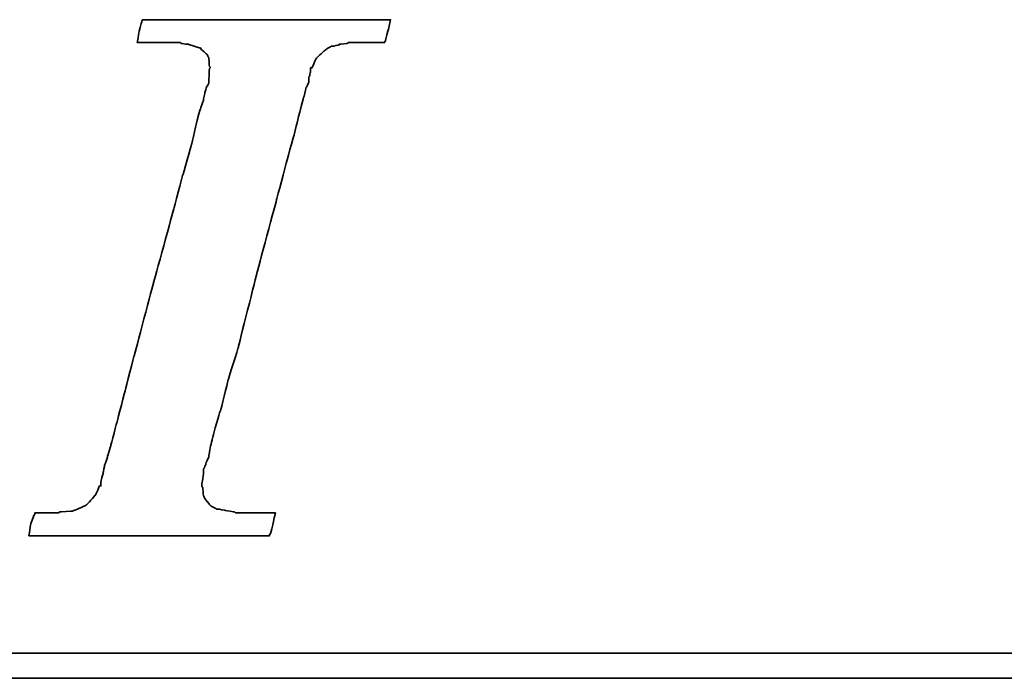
# Model space of a CAD drawing. Header units: millimetres. Extents: x 13 to 412, y 108 to 241.
# Tile 31 of 51: x 284.41 to 293.11, y 140.81 to 146.63. Entities that reach past the tile are written whole.
import ezdxf

# ---------------------------------------------------------------- set-up
doc = ezdxf.new("R2010")
doc.units = ezdxf.units.MM
doc.header["$LTSCALE"] = 0.15
doc.layers.add('DIM', color=4, linetype='CONTINUOUS')
doc.layers.add('layer 1', color=7, linetype='CONTINUOUS')

# ---------------------------------------------------------------- blocks, each defined once
blk = doc.blocks.new('TBI MOTION logo(完整正式版)')
at = {"layer": 'layer 1', "color": 22, "lineweight": 35}
for points, knots in [([(-40.59125, -7.94375), (-40.59125, -7.94375), (-40.97375, -7.94375), (-40.97375, -7.94375), (-40.97375, -7.94375), (-40.97375, -7.94375), (-41.38125, -7.94375), (-41.38125, -7.94375), (-41.38125, -7.94375), (-41.38125, -7.94375), (-41.54875, -7.94375), (-41.54875, -7.94375), (-41.54875, -7.94375), (-41.54875, -7.94375), (-41.59875, -7.94375), (-41.59875, -7.94375), (-41.59875, -7.94375), (-41.59875, -7.94375), (-41.88375, -7.94375), (-41.88375, -7.94375), (-41.88375, -7.94375), (-41.88375, -7.94375), (-41.90875, -7.91875), (-41.90875, -7.91875), (-41.90875, -7.91875), (-41.90875, -7.91875), (-42.19875, -7.87125), (-42.19875, -7.87125), (-42.19875, -7.87125), (-42.19875, -7.87125), (-42.43875, -7.82375), (-42.43875, -7.82375), (-42.43875, -7.82375), (-42.43875, -7.82375), (-42.45875, -7.82375), (-42.45875, -7.82375), (-42.45875, -7.82375), (-42.45875, -7.82375), (-42.48625, -7.82375), (-42.48625, -7.82375), (-42.48625, -7.82375), (-42.48625, -7.82375), (-42.67625, -7.72375), (-42.67625, -7.72375), (-42.67625, -7.72375), (-42.67625, -7.72375), (-42.70125, -7.70375), (-42.70125, -7.70375), (-42.70125, -7.70375), (-42.70125, -7.70375), (-42.72375, -7.67875), (-42.72375, -7.67875), (-42.72375, -7.67875), (-42.72375, -7.67875), (-42.86875, -7.48875), (-42.86875, -7.48875), (-42.86875, -7.48875), (-42.86875, -7.48875), (-42.89375, -7.43875), (-42.89375, -7.43875), (-42.89375, -7.43875), (-42.89375, -7.43875), (-42.91875, -7.38875), (-42.91875, -7.38875), (-42.91875, -7.38875), (-42.91875, -7.38875), (-42.93875, -7.12875), (-42.93875, -7.12875), (-42.93875, -7.12875), (-42.93875, -7.12875), (-42.96375, -7.10375), (-42.96375, -7.10375), (-42.96375, -7.10375), (-42.96375, -7.10375), (-42.96375, -7.05375), (-42.96375, -7.05375), (-42.96375, -7.05375), (-42.96375, -7.05375), (-42.96375, -7.00875), (-42.96375, -7.00875), (-42.96375, -7.00875), (-42.96375, -7.00875), (-42.91875, -6.69625), (-42.91875, -6.69625), (-42.91875, -6.69625), (-42.91875, -6.69625), (-42.91875, -6.62375), (-42.91875, -6.62375), (-42.91875, -6.62375), (-42.91875, -6.62375), (-42.91875, -6.59625), (-42.91875, -6.59625), (-42.91875, -6.59625), (-42.91875, -6.59625), (-42.91875, -6.57375), (-42.91875, -6.57375), (-42.91875, -6.57375), (-42.91875, -6.57375), (-42.91875, -6.52875), (-42.91875, -6.52875), (-42.91875, -6.52875), (-42.91875, -6.52875), (-42.89375, -6.50375), (-42.89375, -6.50375), (-42.89375, -6.50375), (-42.89375, -6.50375), (-42.84375, -6.38375), (-42.84375, -6.38375), (-42.84375, -6.38375), (-42.84375, -6.38375), (-42.84375, -6.35875), (-42.84375, -6.35875), (-42.84375, -6.35875), (-42.84375, -6.35875), (-42.74625, -6.14375), (-42.74625, -6.14375), (-42.74625, -6.14375), (-42.74625, -6.14375), (-42.70125, -5.85375), (-42.70125, -5.85375), (-42.70125, -5.85375), (-42.70125, -5.85375), (-42.60375, -5.47125), (-42.60375, -5.47125), (-42.60375, -5.47125), (-42.60375, -5.47125), (-42.60375, -5.44875), (-42.60375, -5.44875), (-42.60375, -5.44875), (-42.60375, -5.44875), (-42.38875, -4.67875), (-42.38875, -4.67875), (-42.38875, -4.67875), (-42.38875, -4.67875), (-42.36375, -4.65375), (-42.36375, -4.65375), (-42.36375, -4.65375), (-42.36375, -4.65375), (-42.12375, -3.69625), (-42.12375, -3.69625), (-42.12375, -3.69625), (-42.12375, -3.69625), (-42.12375, -3.67374), (-42.12375, -3.67374), (-42.12375, -3.67374), (-42.12375, -3.67374), (-41.78875, -2.59374), (-41.78875, -2.59374), (-41.78875, -2.59374), (-41.78875, -2.59374), (-41.18875, -0.19375), (-41.18875, -0.19375), (-41.18875, -0.19375), (-41.18875, -0.19375), (-40.54375, 2.20624), (-40.54375, 2.20624), (-40.54375, 2.20624), (-40.54375, 2.20624), (-40.25375, 3.30875), (-40.25375, 3.30875), (-40.25375, 3.30875), (-40.25375, 3.30875), (-39.98875, 4.27125), (-39.98875, 4.27125), (-39.98875, 4.27125), (-39.98875, 4.27125), (-39.77375, 5.13125), (-39.77375, 5.13125), (-39.77375, 5.13125), (-39.77375, 5.13125), (-39.67875, 5.47125), (-39.67875, 5.47125), (-39.67875, 5.47125), (-39.67875, 5.47125), (-39.60375, 5.75625), (-39.60375, 5.75625), (-39.60375, 5.75625), (-39.60375, 5.75625), (-39.60375, 5.78125), (-39.60375, 5.78125), (-39.60375, 5.78125), (-39.60375, 5.78125), (-39.50875, 5.97125), (-39.50875, 5.97125), (-39.50875, 5.97125), (-39.50875, 5.97125), (-39.50875, 6.13875), (-39.50875, 6.13875), (-39.50875, 6.13875), (-39.50875, 6.13875), (-39.48625, 6.16625), (-39.48625, 6.16625), (-39.48625, 6.16625), (-39.48625, 6.16625), (-39.46125, 6.28625), (-39.46125, 6.28625), (-39.46125, 6.28625), (-39.46125, 6.28625), (-39.46125, 6.42625), (-39.46125, 6.42625), (-39.46125, 6.42625), (-39.46125, 6.42625), (-39.41375, 6.42625), (-39.41375, 6.42625), (-39.41375, 6.42625), (-39.41375, 6.42625), (-39.29375, 6.69125), (-39.29375, 6.69125), (-39.29375, 6.69125), (-39.29375, 6.69125), (-39.26875, 6.74125), (-39.26875, 6.74125), (-39.26875, 6.74125), (-39.26875, 6.74125), (-39.24375, 6.76625), (-39.24375, 6.76625), (-39.24375, 6.76625), (-39.24375, 6.76625), (-38.98375, 7.00624), (-38.98375, 7.00624), (-38.98375, 7.00624), (-38.98375, 7.00624), (-38.95625, 7.02624), (-38.95625, 7.02624), (-38.95625, 7.02624), (-38.95625, 7.02624), (-38.78875, 7.12624), (-38.78875, 7.12624), (-38.78875, 7.12624), (-38.78875, 7.12624), (-38.76375, 7.12624), (-38.76375, 7.12624), (-38.76375, 7.12624), (-38.76375, 7.12624), (-38.74375, 7.12624), (-38.74375, 7.12624), (-38.74375, 7.12624), (-38.74375, 7.12624), (-38.52875, 7.17125), (-38.52875, 7.17125), (-38.52875, 7.17125), (-38.52875, 7.17125), (-38.52875, 7.19624), (-38.52875, 7.19624), (-38.52875, 7.19624), (-38.52875, 7.19624), (-38.50375, 7.19624), (-38.50375, 7.19624), (-38.50375, 7.19624), (-38.50375, 7.19624), (-38.26125, 7.21875), (-38.26125, 7.21875), (-38.26125, 7.21875), (-38.26125, 7.21875), (-38.23875, 7.24624), (-38.23875, 7.24624), (-38.23875, 7.24624), (-38.23875, 7.24624), (-38.21625, 7.24624), (-38.21625, 7.24624), (-38.21625, 7.24624), (-38.21625, 7.24624), (-38.18875, 7.24624), (-38.18875, 7.24624), (-38.18875, 7.24624), (-38.18875, 7.24624), (-37.90375, 7.24624), (-37.90375, 7.24624), (-37.90375, 7.24624), (-37.90375, 7.24624), (-37.85375, 7.24624), (-37.85375, 7.24624), (-37.85375, 7.24624), (-37.85375, 7.24624), (-37.75875, 7.24624), (-37.75875, 7.24624), (-37.75875, 7.24624), (-37.75875, 7.24624), (-37.42375, 7.24624), (-37.42375, 7.24624), (-37.42375, 7.24624), (-37.42375, 7.24624), (-37.08875, 7.24624), (-37.08875, 7.24624), (-37.08875, 7.24624), (-37.08875, 7.24624), (-37.06375, 7.24624), (-37.06375, 7.24624), (-37.06375, 7.24624), (-37.06375, 7.24624), (-37.06375, 7.26624), (-37.06375, 7.26624), (-37.06375, 7.26624), (-37.06375, 7.26624), (-37.03875, 7.29125), (-37.03875, 7.29125), (-37.03875, 7.29125), (-37.03875, 7.29125), (-37.03875, 7.31625), (-37.03875, 7.31625), (-37.03875, 7.31625), (-37.03875, 7.31625), (-36.94125, 7.67625), (-36.94125, 7.67625), (-36.94125, 7.67625), (-36.94125, 7.67625), (-36.86875, 7.98625), (-36.86875, 7.98625), (-36.86875, 7.98625), (-36.86875, 7.98625), (-36.98875, 7.98625), (-36.98875, 7.98625), (-36.98875, 7.98625), (-36.98875, 7.98625), (-37.42375, 7.98625), (-37.42375, 7.98625), (-37.42375, 7.98625), (-37.42375, 7.98625), (-37.94875, 7.98625), (-37.94875, 7.98625), (-37.94875, 7.98625), (-37.94875, 7.98625), (-38.57375, 7.98625), (-38.57375, 7.98625), (-38.57375, 7.98625), (-38.57375, 7.98625), (-39.29375, 7.98625), (-39.29375, 7.98625), (-39.29375, 7.98625), (-39.29375, 7.98625), (-40.82875, 7.98625), (-40.82875, 7.98625), (-40.82875, 7.98625), (-40.82875, 7.98625), (-42.36375, 7.98625), (-42.36375, 7.98625), (-42.36375, 7.98625), (-42.36375, 7.98625), (-43.08375, 7.98625), (-43.08375, 7.98625), (-43.08375, 7.98625), (-43.08375, 7.98625), (-43.70875, 7.98625), (-43.70875, 7.98625), (-43.70875, 7.98625), (-43.70875, 7.98625), (-44.23375, 7.98625), (-44.23375, 7.98625), (-44.23375, 7.98625), (-44.23375, 7.98625), (-44.66875, 7.98625), (-44.66875, 7.98625), (-44.66875, 7.98625), (-44.66875, 7.98625), (-44.88375, 7.98625), (-44.88375, 7.98625), (-44.88375, 7.98625), (-44.88375, 7.98625), (-44.90875, 7.94125), (-44.90875, 7.94125), (-44.90875, 7.94125), (-44.90875, 7.94125), (-44.90875, 7.91625), (-44.90875, 7.91625), (-44.90875, 7.91625), (-44.90875, 7.91625), (-45.00375, 7.55625), (-45.00375, 7.55625), (-45.00375, 7.55625), (-45.00375, 7.55625), (-45.05375, 7.24624), (-45.05375, 7.24624), (-45.05375, 7.24624), (-45.05375, 7.24624), (-44.61875, 7.24624), (-44.61875, 7.24624), (-44.61875, 7.24624), (-44.61875, 7.24624), (-44.11375, 7.24624), (-44.11375, 7.24624), (-44.11375, 7.24624), (-44.11375, 7.24624), (-43.99375, 7.24624), (-43.99375, 7.24624), (-43.99375, 7.24624), (-43.99375, 7.24624), (-43.94625, 7.24624), (-43.94625, 7.24624), (-43.94625, 7.24624), (-43.94625, 7.24624), (-43.92374, 7.24624), (-43.92374, 7.24624), (-43.92374, 7.24624), (-43.92374, 7.24624), (-43.65875, 7.24624), (-43.65875, 7.24624), (-43.65875, 7.24624), (-43.65875, 7.24624), (-43.63875, 7.21875), (-43.63875, 7.21875), (-43.63875, 7.21875), (-43.63875, 7.21875), (-43.46875, 7.19624), (-43.46875, 7.19624), (-43.46875, 7.19624), (-43.46875, 7.19624), (-43.39875, 7.19624), (-43.39875, 7.19624), (-43.39875, 7.19624), (-43.39875, 7.19624), (-43.37125, 7.17125), (-43.37125, 7.17125), (-43.37125, 7.17125), (-43.37125, 7.17125), (-43.34875, 7.17125), (-43.34875, 7.17125), (-43.34875, 7.17125), (-43.34875, 7.17125), (-43.20375, 7.12624), (-43.20375, 7.12624), (-43.20375, 7.12624), (-43.20375, 7.12624), (-43.05875, 7.07624), (-43.05875, 7.07624), (-43.05875, 7.07624), (-43.05875, 7.07624), (-43.01375, 7.07624), (-43.01375, 7.07624), (-43.01375, 7.07624), (-43.01375, 7.07624), (-42.98875, 7.02624), (-42.98875, 7.02624), (-42.98875, 7.02624), (-42.98875, 7.02624), (-42.79875, 6.86125), (-42.79875, 6.86125), (-42.79875, 6.86125), (-42.79875, 6.86125), (-42.77375, 6.81125), (-42.77375, 6.81125), (-42.77375, 6.81125), (-42.77375, 6.81125), (-42.74625, 6.76625), (-42.74625, 6.76625), (-42.74625, 6.76625), (-42.74625, 6.76625), (-42.72375, 6.47625), (-42.72375, 6.47625), (-42.72375, 6.47625), (-42.72375, 6.47625), (-42.70125, 6.45124), (-42.70125, 6.45124), (-42.70125, 6.45124), (-42.70125, 6.45124), (-42.70125, 6.42625), (-42.70125, 6.42625), (-42.70125, 6.42625), (-42.70125, 6.42625), (-42.72375, 6.40625), (-42.72375, 6.40625), (-42.72375, 6.40625), (-42.72375, 6.40625), (-42.74625, 5.97125), (-42.74625, 5.97125), (-42.74625, 5.97125), (-42.74625, 5.97125), (-42.74625, 5.94625), (-42.74625, 5.94625), (-42.74625, 5.94625), (-42.74625, 5.94625), (-42.74625, 5.92625), (-42.74625, 5.92625), (-42.74625, 5.92625), (-42.74625, 5.92625), (-42.77375, 5.87625), (-42.77375, 5.87625), (-42.77375, 5.87625), (-42.77375, 5.87625), (-42.81875, 5.80625), (-42.81875, 5.80625), (-42.81875, 5.80625), (-42.81875, 5.80625), (-42.86875, 5.63625), (-42.86875, 5.63625), (-42.86875, 5.63625), (-42.86875, 5.63625), (-42.91875, 5.39625), (-42.91875, 5.39625), (-42.91875, 5.39625), (-42.91875, 5.39625), (-42.91875, 5.37124), (-42.91875, 5.37124), (-42.91875, 5.37124), (-42.91875, 5.37124), (-43.01375, 5.10874), (-43.01375, 5.10874), (-43.01375, 5.10874), (-43.01375, 5.10874), (-43.10875, 4.77124), (-43.10875, 4.77124), (-43.10875, 4.77124), (-43.10875, 4.77124), (-43.29875, 3.95625), (-43.29875, 3.95625), (-43.29875, 3.95625), (-43.29875, 3.95625), (-43.58875, 2.95125), (-43.58875, 2.95125), (-43.58875, 2.95125), (-43.58875, 2.95125), (-43.87375, 1.87125), (-43.87375, 1.87125), (-43.87375, 1.87125), (-43.87375, 1.87125), (-44.52625, -0.50374), (-44.52625, -0.50374), (-44.52625, -0.50374), (-44.52625, -0.50374), (-45.14875, -2.85375), (-45.14875, -2.85375), (-45.14875, -2.85375), (-45.14875, -2.85375), (-45.43375, -3.95875), (-45.43375, -3.95875), (-45.43375, -3.95875), (-45.43375, -3.95875), (-45.69875, -4.96875), (-45.69875, -4.96875), (-45.69875, -4.96875), (-45.69875, -4.96875), (-45.91375, -5.78375), (-45.91375, -5.78375), (-45.91375, -5.78375), (-45.91375, -5.78375), (-46.01375, -6.11875), (-46.01375, -6.11875), (-46.01375, -6.11875), (-46.01375, -6.11875), (-46.01375, -6.14375), (-46.01375, -6.14375), (-46.01375, -6.14375), (-46.01375, -6.14375), (-46.10875, -6.40875), (-46.10875, -6.40875), (-46.10875, -6.40875), (-46.10875, -6.40875), (-46.15375, -6.64875), (-46.15375, -6.64875), (-46.15375, -6.64875), (-46.15375, -6.64875), (-46.20375, -6.83875), (-46.20375, -6.83875), (-46.20375, -6.83875), (-46.20375, -6.83875), (-46.22875, -6.93375), (-46.22875, -6.93375), (-46.22875, -6.93375), (-46.22875, -6.93375), (-46.22875, -7.07875), (-46.22875, -7.07875), (-46.22875, -7.07875), (-46.22875, -7.07875), (-46.27375, -7.07875), (-46.27375, -7.07875), (-46.27375, -7.07875), (-46.27375, -7.07875), (-46.39375, -7.34375), (-46.39375, -7.34375), (-46.39375, -7.34375), (-46.39375, -7.34375), (-46.39375, -7.36875), (-46.39375, -7.36875), (-46.39375, -7.36875), (-46.39375, -7.36875), (-46.42125, -7.38875), (-46.42125, -7.38875), (-46.42125, -7.38875), (-46.42125, -7.38875), (-46.68375, -7.67875), (-46.68375, -7.67875), (-46.68375, -7.67875), (-46.68375, -7.67875), (-46.70875, -7.70375), (-46.70875, -7.70375), (-46.70875, -7.70375), (-46.70875, -7.70375), (-46.75375, -7.72375), (-46.75375, -7.72375), (-46.75375, -7.72375), (-46.75375, -7.72375), (-47.08875, -7.87125), (-47.08875, -7.87125), (-47.08875, -7.87125), (-47.08875, -7.87125), (-47.11625, -7.87125), (-47.11625, -7.87125), (-47.11625, -7.87125), (-47.11625, -7.87125), (-47.13875, -7.89375), (-47.13875, -7.89375), (-47.13875, -7.89375), (-47.13875, -7.89375), (-47.56875, -7.91875), (-47.56875, -7.91875), (-47.56875, -7.91875), (-47.56875, -7.91875), (-47.59625, -7.94375), (-47.59625, -7.94375), (-47.59625, -7.94375), (-47.59625, -7.94375), (-47.64375, -7.94375), (-47.64375, -7.94375), (-47.64375, -7.94375), (-47.64375, -7.94375), (-47.73625, -7.94375), (-47.73625, -7.94375), (-47.73625, -7.94375), (-47.73625, -7.94375), (-48.07375, -7.94375), (-48.07375, -7.94375), (-48.07375, -7.94375), (-48.07375, -7.94375), (-48.36125, -7.94375), (-48.36125, -7.94375), (-48.36125, -7.94375), (-48.36125, -7.94375), (-48.36125, -7.96625), (-48.36125, -7.96625), (-48.36125, -7.96625), (-48.36125, -7.96625), (-48.36125, -7.99125), (-48.36125, -7.99125), (-48.36125, -7.99125), (-48.36125, -7.99125), (-48.38875, -8.01375), (-48.38875, -8.01375), (-48.38875, -8.01375), (-48.38875, -8.01375), (-48.50875, -8.34875), (-48.50875, -8.34875), (-48.50875, -8.34875), (-48.50875, -8.34875), (-48.55375, -8.68625), (-48.55375, -8.68625), (-48.55375, -8.68625), (-48.55375, -8.68625), (-48.45875, -8.68625), (-48.45875, -8.68625), (-48.45875, -8.68625), (-48.45875, -8.68625), (-48.07375, -8.68625), (-48.07375, -8.68625), (-48.07375, -8.68625), (-48.07375, -8.68625), (-47.52375, -8.68625), (-47.52375, -8.68625), (-47.52375, -8.68625), (-47.52375, -8.68625), (-46.92375, -8.68625), (-46.92375, -8.68625), (-46.92375, -8.68625), (-46.92375, -8.68625), (-46.25375, -8.68625), (-46.25375, -8.68625), (-46.25375, -8.68625), (-46.25375, -8.68625), (-46.20375, -8.68625), (-46.20375, -8.68625), (-46.20375, -8.68625), (-46.20375, -8.68625), (-44.71375, -8.68625), (-44.71375, -8.68625), (-44.71375, -8.68625), (-44.71375, -8.68625), (-43.22875, -8.68625), (-43.22875, -8.68625), (-43.22875, -8.68625), (-43.22875, -8.68625), (-42.55875, -8.68625), (-42.55875, -8.68625), (-42.55875, -8.68625), (-42.55875, -8.68625), (-42.50875, -8.68625), (-42.50875, -8.68625), (-42.50875, -8.68625), (-42.50875, -8.68625), (-41.93375, -8.68625), (-41.93375, -8.68625), (-41.93375, -8.68625), (-41.93375, -8.68625), (-41.38125, -8.68625), (-41.38125, -8.68625), (-41.38125, -8.68625), (-41.38125, -8.68625), (-40.97375, -8.68625), (-40.97375, -8.68625), (-40.97375, -8.68625), (-40.97375, -8.68625), (-40.78125, -8.68625), (-40.78125, -8.68625), (-40.78125, -8.68625), (-40.78125, -8.68625), (-40.78125, -8.63875), (-40.78125, -8.63875), (-40.78125, -8.63875), (-40.78125, -8.63875), (-40.75875, -8.63875), (-40.75875, -8.63875), (-40.75875, -8.63875), (-40.75875, -8.63875), (-40.66375, -8.27875), (-40.66375, -8.27875), (-40.66375, -8.27875), (-40.66375, -8.27875), (-40.59125, -7.94375), (-40.59125, -7.94375)], [0, 0, 0, 0, 0.00558659, 0.00558659, 0.00558659, 0.0055866, 0.01117318, 0.01117318, 0.01117318, 0.01117319, 0.01675978, 0.01675978, 0.01675978, 0.01675979, 0.02234637, 0.02234637, 0.02234637, 0.02234638, 0.02793296, 0.02793296, 0.02793296, 0.02793297, 0.03351955, 0.03351955, 0.03351955, 0.03351956, 0.03910615, 0.03910615, 0.03910615, 0.03910616, 0.04469274, 0.04469274, 0.04469274, 0.04469275, 0.05027933, 0.05027933, 0.05027933, 0.05027934, 0.05586592, 0.05586592, 0.05586592, 0.05586593, 0.06145251, 0.06145251, 0.06145251, 0.06145252, 0.06703911, 0.06703911, 0.06703911, 0.06703912, 0.0726257, 0.0726257, 0.0726257, 0.07262571, 0.07821229, 0.07821229, 0.07821229, 0.0782123, 0.08379888, 0.08379888, 0.08379888, 0.08379889, 0.08938547, 0.08938547, 0.08938547, 0.08938548, 0.09497207, 0.09497207, 0.09497207, 0.09497208, 0.10055866, 0.10055866, 0.10055866, 0.10055867, 0.10614525, 0.10614525, 0.10614525, 0.10614526, 0.11173184, 0.11173184, 0.11173184, 0.11173185, 0.11731844, 0.11731844, 0.11731844, 0.11731845, 0.12290503, 0.12290503, 0.12290503, 0.12290504, 0.12849162, 0.12849162, 0.12849162, 0.12849163, 0.13407821, 0.13407821, 0.13407821, 0.13407822, 0.1396648, 0.1396648, 0.1396648, 0.13966481, 0.1452514, 0.1452514, 0.1452514, 0.14525141, 0.15083799, 0.15083799, 0.15083799, 0.150838, 0.15642458, 0.15642458, 0.15642458, 0.15642459, 0.16201117, 0.16201117, 0.16201117, 0.16201118, 0.16759777, 0.16759777, 0.16759777, 0.16759778, 0.17318436, 0.17318436, 0.17318436, 0.17318437, 0.17877095, 0.17877095, 0.17877095, 0.17877096, 0.18435754, 0.18435754, 0.18435754, 0.18435755, 0.18994413, 0.18994413, 0.18994413, 0.18994414, 0.19553073, 0.19553073, 0.19553073, 0.19553074, 0.20111732, 0.20111732, 0.20111732, 0.20111733, 0.20670391, 0.20670391, 0.20670391, 0.20670392, 0.2122905, 0.2122905, 0.2122905, 0.21229051, 0.21787709, 0.21787709, 0.21787709, 0.2178771, 0.22346369, 0.22346369, 0.22346369, 0.2234637, 0.22905028, 0.22905028, 0.22905028, 0.22905029, 0.23463687, 0.23463687, 0.23463687, 0.23463688, 0.24022346, 0.24022346, 0.24022346, 0.24022347, 0.24581006, 0.24581006, 0.24581006, 0.24581007, 0.25139665, 0.25139665, 0.25139665, 0.25139666, 0.25698324, 0.25698324, 0.25698324, 0.25698325, 0.26256983, 0.26256983, 0.26256983, 0.26256984, 0.26815642, 0.26815642, 0.26815642, 0.26815643, 0.27374302, 0.27374302, 0.27374302, 0.27374303, 0.27932961, 0.27932961, 0.27932961, 0.27932962, 0.2849162, 0.2849162, 0.2849162, 0.28491621, 0.29050279, 0.29050279, 0.29050279, 0.2905028, 0.29608939, 0.29608939, 0.29608939, 0.2960894, 0.30167598, 0.30167598, 0.30167598, 0.30167599, 0.30726257, 0.30726257, 0.30726257, 0.30726258, 0.31284916, 0.31284916, 0.31284916, 0.31284917, 0.31843575, 0.31843575, 0.31843575, 0.31843576, 0.32402235, 0.32402235, 0.32402235, 0.32402236, 0.32960894, 0.32960894, 0.32960894, 0.32960895, 0.33519553, 0.33519553, 0.33519553, 0.33519554, 0.34078212, 0.34078212, 0.34078212, 0.34078213, 0.34636872, 0.34636872, 0.34636872, 0.34636873, 0.35195531, 0.35195531, 0.35195531, 0.35195532, 0.3575419, 0.3575419, 0.3575419, 0.35754191, 0.36312849, 0.36312849, 0.36312849, 0.3631285, 0.36871508, 0.36871508, 0.36871508, 0.36871509, 0.37430168, 0.37430168, 0.37430168, 0.37430169, 0.37988827, 0.37988827, 0.37988827, 0.37988828, 0.38547486, 0.38547486, 0.38547486, 0.38547487, 0.39106145, 0.39106145, 0.39106145, 0.39106146, 0.39664804, 0.39664804, 0.39664804, 0.39664805, 0.40223464, 0.40223464, 0.40223464, 0.40223465, 0.40782123, 0.40782123, 0.40782123, 0.40782124, 0.41340782, 0.41340782, 0.41340782, 0.41340783, 0.41899441, 0.41899441, 0.41899441, 0.41899442, 0.42458101, 0.42458101, 0.42458101, 0.42458102, 0.4301676, 0.4301676, 0.4301676, 0.43016761, 0.43575419, 0.43575419, 0.43575419, 0.4357542, 0.44134078, 0.44134078, 0.44134078, 0.44134079, 0.44692737, 0.44692737, 0.44692737, 0.44692738, 0.45251397, 0.45251397, 0.45251397, 0.45251398, 0.45810056, 0.45810056, 0.45810056, 0.45810057, 0.46368715, 0.46368715, 0.46368715, 0.46368716, 0.46927374, 0.46927374, 0.46927374, 0.46927375, 0.47486034, 0.47486034, 0.47486034, 0.47486035, 0.48044693, 0.48044693, 0.48044693, 0.48044694, 0.48603352, 0.48603352, 0.48603352, 0.48603353, 0.49162011, 0.49162011, 0.49162011, 0.49162012, 0.4972067, 0.4972067, 0.4972067, 0.49720671, 0.5027933, 0.5027933, 0.5027933, 0.50279331, 0.50837989, 0.50837989, 0.50837989, 0.5083799, 0.51396648, 0.51396648, 0.51396648, 0.51396649, 0.51955307, 0.51955307, 0.51955307, 0.51955308, 0.52513966, 0.52513966, 0.52513966, 0.52513967, 0.53072626, 0.53072626, 0.53072626, 0.53072627, 0.53631285, 0.53631285, 0.53631285, 0.53631286, 0.54189944, 0.54189944, 0.54189944, 0.54189945, 0.54748603, 0.54748603, 0.54748603, 0.54748604, 0.55307263, 0.55307263, 0.55307263, 0.55307264, 0.55865922, 0.55865922, 0.55865922, 0.55865923, 0.56424581, 0.56424581, 0.56424581, 0.56424582, 0.5698324, 0.5698324, 0.5698324, 0.56983241, 0.57541899, 0.57541899, 0.57541899, 0.575419, 0.58100559, 0.58100559, 0.58100559, 0.5810056, 0.58659218, 0.58659218, 0.58659218, 0.58659219, 0.59217877, 0.59217877, 0.59217877, 0.59217878, 0.59776536, 0.59776536, 0.59776536, 0.59776537, 0.60335196, 0.60335196, 0.60335196, 0.60335197, 0.60893855, 0.60893855, 0.60893855, 0.60893856, 0.61452514, 0.61452514, 0.61452514, 0.61452515, 0.62011173, 0.62011173, 0.62011173, 0.62011174, 0.62569832, 0.62569832, 0.62569832, 0.62569833, 0.63128492, 0.63128492, 0.63128492, 0.63128493, 0.63687151, 0.63687151, 0.63687151, 0.63687152, 0.6424581, 0.6424581, 0.6424581, 0.64245811, 0.64804469, 0.64804469, 0.64804469, 0.6480447, 0.65363128, 0.65363128, 0.65363128, 0.65363129, 0.65921788, 0.65921788, 0.65921788, 0.65921789, 0.66480447, 0.66480447, 0.66480447, 0.66480448, 0.67039106, 0.67039106, 0.67039106, 0.67039107, 0.67597765, 0.67597765, 0.67597765, 0.67597766, 0.68156425, 0.68156425, 0.68156425, 0.68156426, 0.68715084, 0.68715084, 0.68715084, 0.68715085, 0.69273743, 0.69273743, 0.69273743, 0.69273744, 0.69832402, 0.69832402, 0.69832402, 0.69832403, 0.70391061, 0.70391061, 0.70391061, 0.70391062, 0.70949721, 0.70949721, 0.70949721, 0.70949722, 0.7150838, 0.7150838, 0.7150838, 0.71508381, 0.72067039, 0.72067039, 0.72067039, 0.7206704, 0.72625698, 0.72625698, 0.72625698, 0.72625699, 0.73184358, 0.73184358, 0.73184358, 0.73184359, 0.73743017, 0.73743017, 0.73743017, 0.73743018, 0.74301676, 0.74301676, 0.74301676, 0.74301677, 0.74860335, 0.74860335, 0.74860335, 0.74860336, 0.75418994, 0.75418994, 0.75418994, 0.75418995, 0.75977654, 0.75977654, 0.75977654, 0.75977655, 0.76536313, 0.76536313, 0.76536313, 0.76536314, 0.77094972, 0.77094972, 0.77094972, 0.77094973, 0.77653631, 0.77653631, 0.77653631, 0.77653632, 0.78212291, 0.78212291, 0.78212291, 0.78212292, 0.7877095, 0.7877095, 0.7877095, 0.78770951, 0.79329609, 0.79329609, 0.79329609, 0.7932961, 0.79888268, 0.79888268, 0.79888268, 0.79888269, 0.80446927, 0.80446927, 0.80446927, 0.80446928, 0.81005587, 0.81005587, 0.81005587, 0.81005588, 0.81564246, 0.81564246, 0.81564246, 0.81564247, 0.82122905, 0.82122905, 0.82122905, 0.82122906, 0.82681564, 0.82681564, 0.82681564, 0.82681565, 0.83240223, 0.83240223, 0.83240223, 0.83240224, 0.83798883, 0.83798883, 0.83798883, 0.83798884, 0.84357542, 0.84357542, 0.84357542, 0.84357543, 0.84916201, 0.84916201, 0.84916201, 0.84916202, 0.8547486, 0.8547486, 0.8547486, 0.85474861, 0.8603352, 0.8603352, 0.8603352, 0.86033521, 0.86592179, 0.86592179, 0.86592179, 0.8659218, 0.87150838, 0.87150838, 0.87150838, 0.87150839, 0.87709497, 0.87709497, 0.87709497, 0.87709498, 0.88268156, 0.88268156, 0.88268156, 0.88268157, 0.88826816, 0.88826816, 0.88826816, 0.88826817, 0.89385475, 0.89385475, 0.89385475, 0.89385476, 0.89944134, 0.89944134, 0.89944134, 0.89944135, 0.90502793, 0.90502793, 0.90502793, 0.90502794, 0.91061453, 0.91061453, 0.91061453, 0.91061454, 0.91620112, 0.91620112, 0.91620112, 0.91620113, 0.92178771, 0.92178771, 0.92178771, 0.92178772, 0.9273743, 0.9273743, 0.9273743, 0.92737431, 0.93296089, 0.93296089, 0.93296089, 0.9329609, 0.93854749, 0.93854749, 0.93854749, 0.9385475, 0.94413408, 0.94413408, 0.94413408, 0.94413409, 0.94972067, 0.94972067, 0.94972067, 0.94972068, 0.95530726, 0.95530726, 0.95530726, 0.95530727, 0.96089385, 0.96089385, 0.96089385, 0.96089386, 0.96648045, 0.96648045, 0.96648045, 0.96648046, 0.97206704, 0.97206704, 0.97206704, 0.97206705, 0.97765363, 0.97765363, 0.97765363, 0.97765364, 0.98324022, 0.98324022, 0.98324022, 0.98324023, 0.98882682, 0.98882682, 0.98882682, 0.98882683, 0.99441341, 0.99441341, 0.99441341, 0.99441342, 1, 1, 1, 1]), ([(75.90875, -9.47875), (75.90875, -9.47875), (75.90875, -12.28625), (75.90875, -12.28625), (75.90875, -12.28625), (75.90875, -12.28625), (75.90875, -12.47875), (75.90875, -12.47875), (75.90875, -12.47875), (75.90875, -12.47875), (75.71625, -12.47875), (75.71625, -12.47875), (75.71625, -12.47875), (75.71625, -12.47875), (-88.32875, -12.47875), (-88.32875, -12.47875), (-88.32875, -12.47875), (-88.32875, -12.47875), (-88.32875, -13.29375), (-88.32875, -13.29375), (-88.32875, -13.29375), (-88.32875, -13.29375), (82.89125, -13.29375), (82.89125, -13.29375), (82.89125, -13.29375), (82.89125, -13.29375), (75.90875, -9.47875), (75.90875, -9.47875)], [0, 0, 0, 0, 0.14285714, 0.14285714, 0.14285714, 0.14285715, 0.28571429, 0.28571429, 0.28571429, 0.2857143, 0.42857143, 0.42857143, 0.42857143, 0.42857144, 0.57142857, 0.57142857, 0.57142857, 0.57142858, 0.71428571, 0.71428571, 0.71428571, 0.71428572, 0.85714286, 0.85714286, 0.85714286, 0.85714287, 1, 1, 1, 1])]:
    blk.add_open_spline(points, degree=3, knots=knots, dxfattribs=at)

msp = doc.modelspace()

# ---------------------------------------------------------------- block references
at = {"layer": 'DIM', "color": 7, "xscale": 0.2736514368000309, "yscale": 0.2736514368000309, "zscale": 0.2736514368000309}
msp.add_blockref('TBI MOTION logo(完整正式版)', (297.7778, 144.4481), dxfattribs=at)

doc.saveas('drawing.dxf')
